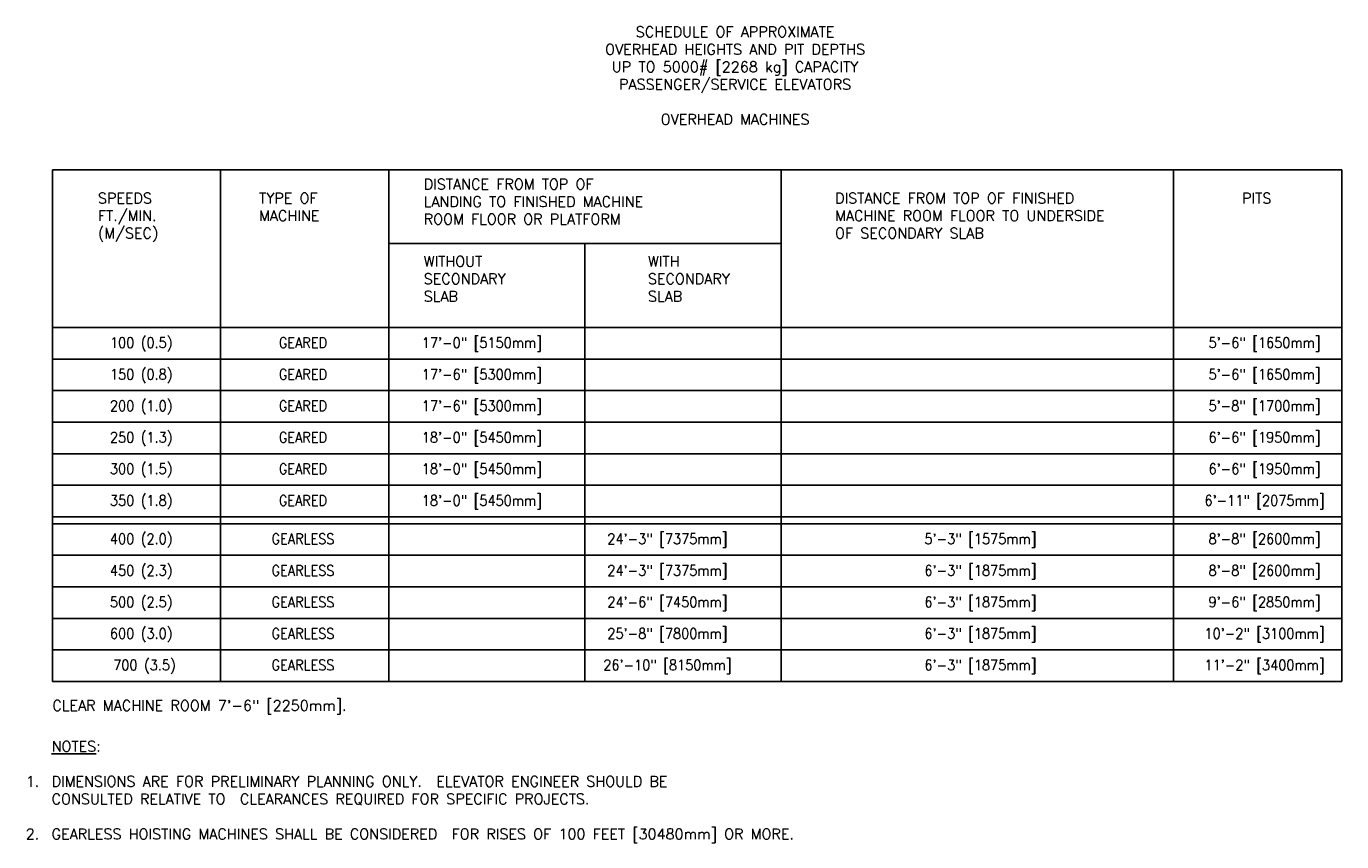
# Model space of a CAD drawing. Header units: inches. Extents: x 2.2 to 13.9, y 2.5 to 9.7.
import ezdxf
from ezdxf.enums import TextEntityAlignment as Align

# ---------------------------------------------------------------- set-up
doc = ezdxf.new("R2010")
doc.units = ezdxf.units.IN
doc.header["$LTSCALE"] = 0.5
doc.header["$MEASUREMENT"] = 0
for name, color, linetype in [('A-DETL-MEDM', 4, 'Continuous'), ('A-DETL-TEXT', 2, 'Continuous'), ('A-DETL-THIN', 2, 'Continuous')]:
    doc.layers.add(name, color=color, linetype=linetype)
doc.styles.add('Romans', font='romans.shx')

msp = doc.modelspace()

# ---------------------------------------------------------------- linework, layer by layer
at = {"layer": 'A-DETL-MEDM'}
for p, q in [((2.422, 8.458), (2.422, 3.896)), ((13.922, 8.458), (2.422, 8.458)), ((3.922, 8.458), (3.922, 3.896)), ((5.422, 8.458), (5.422, 3.896)), ((8.922, 8.458), (8.922, 3.896)), ((12.422, 8.458), (12.422, 3.896)), ((13.922, 8.458), (13.922, 3.896)), ((8.922, 7.802), (5.422, 7.802)), ((7.172, 7.802), (7.172, 3.896)), ((13.922, 7.052), (2.422, 7.052)), ((13.922, 3.896), (2.422, 3.896))]:
    msp.add_line(p, q, dxfattribs=at)
at = {"layer": 'A-DETL-THIN'}
for p, q in [((13.922, 6.771), (2.422, 6.771)), ((13.922, 6.489), (2.422, 6.489)), ((13.922, 6.208), (2.422, 6.208)), ((13.922, 5.927), (2.422, 5.927)), ((13.922, 5.646), (2.422, 5.646)), ((13.922, 5.364), (2.422, 5.364)), ((13.922, 5.302), (2.422, 5.302)), ((13.922, 5.302), (2.422, 5.302)), ((13.922, 5.021), (2.422, 5.021)), ((13.922, 4.739), (2.422, 4.739)), ((13.922, 4.458), (2.422, 4.458)), ((13.922, 4.177), (2.422, 4.177))]:
    msp.add_line(p, q, dxfattribs=at)

# ---------------------------------------------------------------- texts
at = {"layer": 'A-DETL-TEXT', "style": 'Romans', "width": 0.9}
for s, height, p in [('100 (0.5)', 0.0938, (3.214, 6.87)), ('GEARED', 0.0938, (4.657, 6.87)), ('17\'-0" [5150mm]', 0.09375, (6.252, 6.87)), ('5\'-6" [1650mm]', 0.09375, (13.233, 6.87)), ('150 (0.8)', 0.0938, (3.214, 6.588)), ('17\'-6" [5300mm]', 0.09375, (6.252, 6.588)), ('5\'-6" [1650mm]', 0.09375, (13.233, 6.588)), ('GEARED', 0.0938, (4.657, 6.588)), ('200 (1.0)', 0.0938, (3.214, 6.307)), ('GEARED', 0.0938, (4.657, 6.307)), ('17\'-6" [5300mm]', 0.09375, (6.252, 6.307)), ('5\'-8" [1700mm]', 0.09375, (13.233, 6.307)), ('250 (1.3)', 0.0938, (3.214, 6.026)), ('GEARED', 0.0938, (4.657, 6.026)), ('18\'-0" [5450mm]', 0.09375, (6.252, 6.026)), ('6\'-6" [1950mm]', 0.09375, (13.233, 6.026)), ('300 (1.5)', 0.0938, (3.214, 5.745)), ('GEARED', 0.0938, (4.657, 5.745)), ('18\'-0" [5450mm]', 0.09375, (6.252, 5.745)), ('6\'-6" [1950mm]', 0.09375, (13.233, 5.745)), ('350 (1.8)', 0.0938, (3.214, 5.463)), ('GEARED', 0.0938, (4.657, 5.463)), ('18\'-0" [5450mm]', 0.09375, (6.252, 5.463)), ('6\'-11" [2075mm]', 0.09375, (13.233, 5.463)), ('400 (2.0)', 0.0938, (3.214, 5.12)), ('GEARLESS', 0.0938, (4.657, 5.12)), ('24\'-3" [7375mm]', 0.09375, (7.907, 5.12)), ('5\'-3" [1575mm]', 0.09375, (10.699, 5.12)), ('8\'-8" [2600mm]', 0.09375, (13.233, 5.12)), ('450 (2.3)', 0.0938, (3.214, 4.838)), ('GEARLESS', 0.0938, (4.657, 4.838)), ('24\'-3" [7375mm]', 0.09375, (7.907, 4.838)), ('6\'-3" [1875mm]', 0.09375, (10.699, 4.838)), ('8\'-8" [2600mm]', 0.09375, (13.233, 4.838)), ('500 (2.5)', 0.0938, (3.214, 4.557)), ('GEARLESS', 0.0938, (4.657, 4.557)), ('24\'-6" [7450mm]', 0.09375, (7.907, 4.557)), ('6\'-3" [1875mm]', 0.09375, (10.699, 4.557)), ('9\'-6" [2850mm]', 0.09375, (13.233, 4.557)), ('600 (3.0)', 0.0938, (3.214, 4.276)), ('GEARLESS', 0.0938, (4.657, 4.276)), ('25\'-8" [7800mm]', 0.09375, (7.907, 4.276)), ('6\'-3" [1875mm]', 0.09375, (10.699, 4.276)), ('10\'-2" [3100mm]', 0.09375, (13.233, 4.276)), (' 700 (3.5)', 0.0938, (3.214, 3.995)), ('GEARLESS', 0.0938, (4.657, 3.995)), ('26\'-10" [8150mm]', 0.09375, (7.907, 3.995)), ('6\'-3" [1875mm]', 0.09375, (10.699, 3.995)), ('11\'-2" [3400mm]', 0.09375, (13.233, 3.995))]:
    msp.add_text(s, height=height, dxfattribs=at).set_placement(p, align=Align.CENTER)
at = {"layer": 'A-DETL-TEXT', "style": 'Romans'}
for s, insert, char_height, width, attachment_point in [('SCHEDULE OF APPROXIMATE\\POVERHEAD HEIGHTS AND PIT DEPTHS\\PUP TO 5000# [2268 kg] CAPACITY \\PPASSENGER/SERVICE ELEVATORS\\P\\POVERHEAD MACHINES', (8.511, 9.737), 0.09375, 6.28125, 2), ('DISTANCE FROM TOP OF LANDING TO FINISHED MACHINE ROOM FLOOR OR PLATFORM', (5.734, 8.378), 0.09375, 2.27129, 1), ('SPEEDS FT./MIN. (M/SEC)', (2.828, 8.253), 0.09375, 0.51027, 1), ('TYPE OF MACHINE', (4.265, 8.253), 0.09375, 0.80067, 1), ('DISTANCE FROM TOP OF FINISHED MACHINE ROOM FLOOR TO UNDERSIDE OF SECONDARY SLAB', (9.403, 8.253), 0.09375, 2.63432, 1), ('PITS', (13.033, 8.253), 0.0938, 0.23304, 1), ('WITHOUT SECONDARY SLAB', (5.734, 7.69), 0.09375, 0.7192, 1), ('WITH SECONDARY SLAB', (7.734, 7.69), 0.09375, 0.7192, 1), ('CLEAR MACHINE ROOM 7\'-6" [2250mm].', (2.422, 3.728), 0.09375, 4.05795, 1), ('{\\LNOTES}:\\P\\PDIMENSIONS ARE FOR PRELIMINARY PLANNING ONLY.  ELEVATOR ENGINEER SHOULD BE CONSULTED RELATIVE TO  CLEARANCES REQUIRED FOR SPECIFIC PROJECTS. \\P\\PGEARLESS HOISTING MACHINES SHALL BE CONSIDERED  FOR RISES OF 100 FEET [30480mm] OR MORE. ', (2.415, 3.363), 0.09375, 6.31222, 1), ('1.\\P\\P\\P2.', (2.184, 3.05), 0.0938, 5.38906, 1)]:
    msp.add_mtext(s, dxfattribs=dict(at, insert=insert, char_height=char_height, width=width, attachment_point=attachment_point))

doc.saveas('drawing.dxf')
